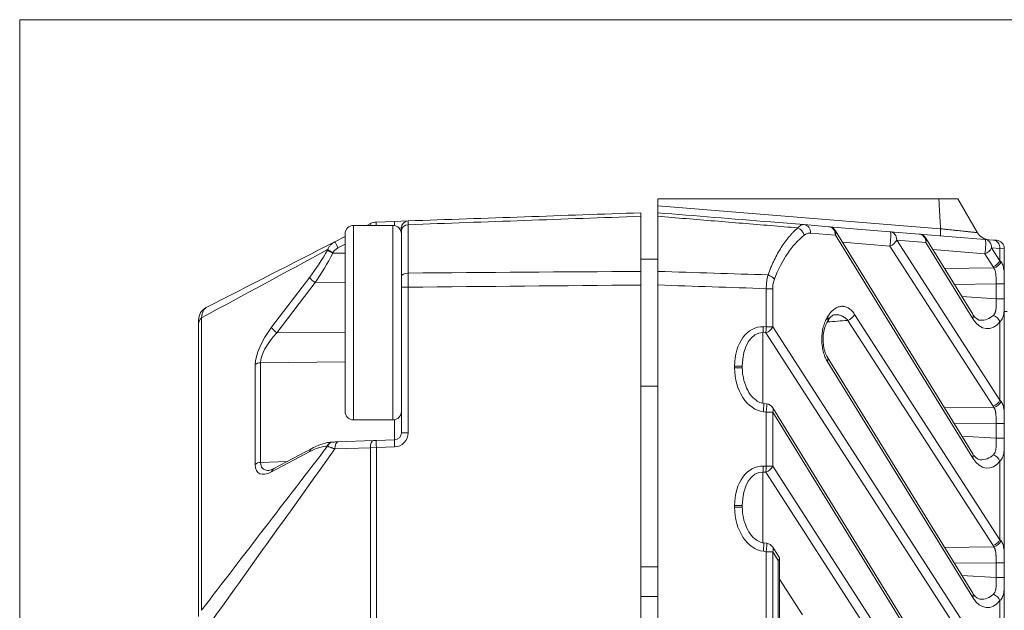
# Model space of a CAD drawing. Header units: millimetres. Extents: x 4 to 836, y 5 to 589.
# Tile 8 of 163: x 98 to 133, y 337 to 358. Entities that reach past the tile are written whole.
import ezdxf

# ---------------------------------------------------------------- set-up
doc = ezdxf.new("R2010")
doc.units = ezdxf.units.MM
doc.layers.add('1', color=7, linetype='Continuous', true_color=0xffffff)

msp = doc.modelspace()

# ---------------------------------------------------------------- linework, layer by layer
at = {"layer": '1', "color": 251, "linetype": 'Continuous', "lineweight": 18}
for p in [(98.451, 230.137), (188.467, 358.294)]:
    msp.add_line(p, (98.451, 358.294), dxfattribs=at)
at = {"layer": '1', "color": 143, "linetype": 'Continuous', "lineweight": 18}
for p, q in [((121.101, 351.69), (121.101, 351.942)), ((131.077, 351.942), (121.101, 351.942)), ((121.101, 351.442), (121.101, 351.69)), ((131.754, 351.942), (132.451, 350.735)), ((120.501, 349.362), (120.501, 351.317)), ((121.101, 349.361), (121.101, 351.317)), ((110.769, 350.992), (110.902, 351.059)), ((111.112, 351.114), (111.759, 351.136)), ((111.759, 351.136), (112.242, 351.153)), ((126.291, 351.02), (127.177, 350.948)), ((127.177, 350.948), (129.352, 350.771)), ((109.642, 350.416), (110.001, 350.599)), ((112.001, 349.178), (112.001, 350.802)), ((132.281, 342.89), (127.408, 350.806)), ((129.352, 350.771), (130.384, 350.687)), ((130.384, 350.687), (132.722, 350.497)), ((132.281, 347.839), (130.616, 350.545)), ((132.722, 350.497), (133.017, 350.473)), ((133.017, 350.473), (133.125, 350.464)), ((133.401, 350.165), (133.401, 310.099)), ((121.101, 349.792), (120.501, 349.792)), ((112.001, 343.631), (112.001, 348.802)), ((120.501, 348.878), (120.501, 254.005)), ((121.101, 331.411), (121.101, 348.879)), ((104.801, 337.118), (104.801, 347.497)), ((127.117, 346.328), (127.114, 346.333)), ((132.281, 337.94), (127.117, 346.328)), ((124.101, 345.999), (124.101, 345.944)), ((120.501, 345.292), (121.101, 345.292)), ((124.962, 344.662), (124.858, 344.674)), ((131.396, 334.428), (125.182, 344.521)), ((109.747, 343.311), (111.007, 343.355)), ((111.007, 343.355), (111.112, 343.358)), ((111.112, 343.358), (111.759, 343.381)), ((108.825, 343.079), (107.472, 342.363)), ((107.475, 342.365), (107.472, 342.363)), ((124.101, 341.049), (124.101, 340.994)), ((124.962, 339.712), (124.858, 339.725)), ((125.417, 339.191), (125.182, 339.572)), ((125.423, 332.267), (125.423, 339.169))]:
    msp.add_line(p, q, dxfattribs=at)
at = {"layer": '1', "color": 143, "linetype": 'Continuous', "lineweight": 13}
for p, q in [((121.101, 351.69), (131.138, 350.874)), ((112.001, 350.903), (111.919, 350.898)), ((112.242, 351.019), (112.242, 349.303)), ((127.406, 350.649), (126.52, 350.721)), ((132.28, 342.732), (127.406, 350.649)), ((110.001, 350.323), (109.747, 350.193)), ((129.336, 350.26), (127.66, 350.396)), ((133.001, 344.578), (129.336, 350.26)), ((130.614, 350.388), (129.582, 350.472)), ((129.582, 350.472), (133.247, 344.79)), ((132.28, 347.682), (130.614, 350.388)), ((109.371, 350.117), (109.38, 350.133)), ((109.569, 350.025), (109.561, 350.009)), ((109.561, 350.009), (110.001, 350.006)), ((132.705, 349.986), (130.868, 350.135)), ((133.001, 349.528), (132.705, 349.986)), ((133.247, 350.174), (132.951, 350.198)), ((132.951, 350.198), (133.247, 349.74)), ((133.401, 350.165), (133.247, 350.174)), ((133.247, 349.74), (133.247, 350.174)), ((107.39, 347.379), (108.744, 349.157)), ((131.281, 349.464), (133.027, 349.483)), ((108.934, 348.962), (107.58, 347.183)), ((110.001, 348.956), (108.934, 348.962)), ((112.001, 348.802), (112.242, 348.802)), ((112.242, 348.802), (112.242, 343.631)), ((133.109, 348.918), (131.627, 348.902)), ((133.109, 348.392), (133.109, 348.918)), ((133.109, 348.918), (133.401, 348.918)), ((133.401, 348.918), (133.401, 348.392)), ((125.181, 348.748), (124.951, 348.748)), ((124.951, 347.395), (124.951, 348.748)), ((125.181, 348.748), (125.181, 347.395)), ((131.894, 348.468), (133.109, 348.392)), ((133.109, 348.392), (133.401, 348.392)), ((128.089, 347.836), (133.247, 339.84)), ((104.904, 347.713), (104.904, 337.333)), ((133.001, 339.628), (127.843, 347.624)), ((133.247, 344.79), (133.247, 347.577)), ((107.58, 347.183), (110.001, 347.205)), ((124.831, 347.188), (124.831, 344.68)), ((124.935, 347.183), (124.831, 347.188)), ((124.848, 347.4), (124.951, 347.395)), ((132.617, 335.273), (124.935, 347.183)), ((125.181, 347.395), (124.951, 347.395)), ((125.181, 347.395), (132.863, 335.485)), ((106.813, 342.513), (106.813, 346.052)), ((110.001, 346.148), (107.003, 346.121)), ((107.003, 346.121), (107.003, 342.582)), ((132.28, 337.783), (127.116, 346.171)), ((124.101, 345.999), (123.825, 345.999)), ((123.825, 345.944), (123.825, 345.999)), ((124.101, 345.944), (123.825, 345.944)), ((124.951, 344.364), (124.848, 344.376)), ((125.181, 344.364), (124.951, 344.364)), ((124.951, 342.446), (124.951, 344.364)), ((131.394, 334.271), (125.181, 344.364)), ((125.181, 344.364), (125.181, 342.446)), ((131.281, 344.514), (133.027, 344.533)), ((111.759, 343.381), (111.759, 344.097)), ((133.109, 343.968), (131.627, 343.952)), ((133.109, 343.442), (133.109, 343.968)), ((133.401, 343.968), (133.109, 343.968)), ((133.401, 343.968), (133.401, 343.442)), ((112.001, 343.631), (112.242, 343.631)), ((131.894, 343.519), (133.109, 343.442)), ((133.401, 343.442), (133.109, 343.442)), ((108.744, 342.966), (107.39, 342.249)), ((109.38, 343.162), (109.371, 343.162)), ((110.902, 343.105), (109.642, 343.061)), ((111.112, 343.108), (110.902, 343.105)), ((110.902, 259.779), (110.902, 343.105)), ((111.759, 343.131), (111.112, 343.108)), ((111.112, 343.108), (111.112, 259.775)), ((107.003, 342.582), (107.959, 342.62)), ((133.247, 339.84), (133.247, 342.627)), ((124.831, 342.238), (124.831, 339.73)), ((124.935, 342.234), (124.831, 342.238)), ((124.848, 342.45), (124.951, 342.446)), ((130.375, 333.799), (124.935, 342.234)), ((125.181, 342.446), (124.951, 342.446)), ((125.181, 342.446), (130.621, 334.011)), ((124.101, 341.049), (123.825, 341.049)), ((123.825, 340.994), (123.825, 341.049)), ((124.101, 340.994), (123.825, 340.994)), ((124.951, 339.414), (124.848, 339.427)), ((125.181, 339.414), (124.951, 339.414)), ((124.951, 332.259), (124.951, 339.414)), ((125.377, 339.096), (125.181, 339.414)), ((125.181, 339.414), (125.181, 332.259)), ((131.281, 339.564), (133.027, 339.583)), ((125.377, 332.267), (125.377, 339.096)), ((133.109, 339.019), (131.627, 339.003)), ((133.109, 338.492), (133.109, 339.019)), ((133.109, 339.019), (133.401, 339.019)), ((133.401, 339.019), (133.401, 338.492)), ((125.423, 338.44), (126.24, 337.172)), ((131.894, 338.569), (133.109, 338.492)), ((133.109, 338.492), (133.401, 338.492)), ((133.247, 334.67), (133.247, 337.678))]:
    msp.add_line(p, q, dxfattribs=at)
at = {"layer": '1', "color": 252, "linetype": 'Continuous', "lineweight": 13}
for p, q in [((110.301, 350.992), (110.301, 344.092)), ((111.701, 350.992), (111.701, 345.655)), ((111.701, 345.655), (111.701, 344.092))]:
    msp.add_line(p, q, dxfattribs=at)
at = {"layer": '1', "color": 252, "linetype": 'Continuous', "lineweight": 18}
for p, q in [((111.701, 350.992), (110.301, 350.992)), ((110.001, 344.392), (110.001, 350.692)), ((133.501, 347.942), (133.401, 347.942)), ((110.301, 344.092), (111.701, 344.092))]:
    msp.add_line(p, q, dxfattribs=at)
at = {"layer": '1', "color": 92, "linetype": 'Continuous', "lineweight": 13}
for p, q in [((120.501, 338.881), (121.101, 338.881)), ((121.101, 337.82), (120.501, 337.82))]:
    msp.add_line(p, q, dxfattribs=at)
at = {"layer": '1', "color": 252, "linetype": 'Continuous', "lineweight": 18}
for centre, start, end in [((110.301, 350.692), 90, 180), ((111.701, 350.692), 0, 90), ((110.301, 344.392), 180, 270), ((111.701, 344.392), 270, 0)]:
    msp.add_arc(centre, 0.3, start, end, dxfattribs=at)
at = {"layer": '1', "color": 143, "linetype": 'Continuous', "lineweight": 18}
for centre, radius, start, end in [((111.129, 350.614), 0.5, 92, 117.0674), ((112.251, 350.903), 0.25, 92, 180), ((127.152, 350.649), 0.3, 31.6176, 85.352), ((130.36, 350.388), 0.3, 31.6176, 85.352), ((133.101, 350.165), 0.3, 0, 85.352), ((105.301, 347.636), 0.5, 117.0674, 180), ((124.927, 344.364), 0.3, 31.6176, 83.2514), ((111.751, 343.631), 0.25, 272, 0), ((124.927, 339.414), 0.3, 31.6176, 83.2514)]:
    msp.add_arc(centre, radius, start, end, dxfattribs=at)
at = {"layer": '1', "color": 143, "linetype": 'Continuous', "lineweight": 13}
msp.add_arc((111.742, 343.631), 0.5, 272, 0, dxfattribs=at)
for centre, major_axis, ratio, start_param, end_param in [((111.015, 350.837), (-0.114, 0.223), 0.031081, 0, 0.785186), ((111.121, 350.864), (-0.009, 0.25), 0.034878, 0, 1.033028), ((111.768, 350.887), (-0.009, 0.25), 0.034878, 0, 1.158521), ((112.251, 350.802), (0.25, 0), 0.865309, 1.605703, 3.141593), ((126.044, 350.647), (0.188, -0.234), 0.777515, 1.011467, 2.238599), ((126.267, 350.721), (-0.024, -0.299), 0.845302, 1.639412, 3.141593), ((127.152, 350.649), (-0.024, -0.299), 0.845302, 1.639412, 3.141593), ((127.486, 346.942), (0, -4.156), 0.63095, 3.611626, 4.169041), ((127.152, 350.649), (0.255, 0.157), 0.639648, 5.51692, 6.28321), ((129.328, 350.472), (-0.024, -0.299), 0.117132, 0.792006, 3.141593), ((129.328, 350.472), (-0.024, -0.299), 0.845302, 1.639412, 3.141593), ((130.36, 350.388), (-0.024, -0.299), 0.845302, 1.639412, 3.141593), ((109.756, 350.193), (0.114, -0.223), 0.031081, 3.141593, 4.696508), ((129.328, 350.472), (0.252, 0.163), 0.652221, 4.342876, 5.503323), ((130.36, 350.388), (0.255, 0.157), 0.639648, 5.51692, 6.28321), ((132.698, 350.198), (-0.024, -0.299), 0.117132, 0.792006, 3.141593), ((132.698, 350.198), (-0.024, -0.299), 0.845302, 1.639412, 3.141593), ((132.993, 350.174), (-0.024, -0.299), 0.845302, 1.639412, 3.141593), ((107.855, 350.127), (-1.867, -2.637), 0.399466, 1.484849, 1.842726), ((108.053, 350.019), (-1.824, -2.907), 0.383985, 1.445959, 1.803836), ((109.569, 350.009), (-0.219, 0.121), 0.016898, 0.44507, 1.540252), ((109.578, 350.025), (0.219, -0.121), 0.016898, 3.586662, 4.681844), ((132.698, 350.198), (0.252, 0.163), 0.652221, 4.342876, 5.503323), ((132.993, 349.74), (-0.252, -0.163), 0.652221, 1.201283, 2.36173), ((132.409, 349.133), (-0.5, -0.509), 0.963647, 2.851761, 2.927632), ((133.02, 349.695), (-0.264, -0.142), 0.668048, 1.25303, 2.462509), ((132.401, 349.345), (-0.999, -0.051), 0.69908, 3.592428, 3.668299), ((108.942, 349.05), (-0.199, 0.151), 0.305106, 0.46902, 1.756215), ((112.251, 349.178), (0.25, 0), 0.501238, 1.605703, 3.141593), ((124.987, 349.09), (0.28, -0.107), 0.492082, 0.658959, 1.664369), ((126.309, 348.942), (0, -1.763), 0.63095, 0.815179, 0.832249), ((126.877, 347.755), (-0.26, 0.149), 0.620216, 3.141096, 3.888693), ((127.835, 347.836), (0.252, 0.163), 0.652221, 4.342876, 5.503323), ((132.026, 347.682), (0.255, 0.157), 0.639648, 5.51692, 6.28321), ((132.523, 348.43), (-0.244, 0.776), 0.863235, 2.820924, 3.547991), ((132.993, 347.577), (-0.24, 0.18), 0.690075, 3.969473, 5.119076), ((105.301, 347.497), (0.5, 0), 0.707107, 2.487094, 3.141593), ((124.875, 345.913), (-0.119, 1.485), 0.702494, 6.195627, 7.740243), ((126.864, 347.733), (-0.258, 0.153), 0.629937, 3.122194, 3.898017), ((132.777, 348.43), (-0.05, 1.103), 0.637596, 2.286917, 3.799719), ((107.8, 346.945), (-0.863, -1.209), 0.395235, 4.634614, 5.777326), ((107.998, 346.837), (-0.917, -0.932), 0.413977, 4.747937, 5.890648), ((107.589, 347.271), (-0.199, 0.151), 0.305106, 0.46902, 1.756215), ((124.851, 345.913), (-0.076, 1.275), 0.585237, 6.207347, 7.751963), ((124.823, 347.4), (-0.013, -0.3), 0.080955, 0.788352, 1.57438), ((124.927, 347.395), (0.252, 0.163), 0.652221, 4.342876, 5.503323), ((124.927, 347.395), (-0.013, -0.3), 0.080955, 0.788352, 1.57438), ((107.012, 345.945), (0.25, 0), 0.707107, 1.605703, 2.487094), ((126.862, 346.171), (-0.255, -0.157), 0.639648, 2.375327, 3.141618), ((124.875, 345.859), (-0.119, 1.485), 0.702494, 1.457058, 3.001674), ((124.823, 344.376), (0.035, 0.298), 0.080476, 4.721912, 6.276698), ((124.927, 344.364), (0.035, 0.298), 0.080476, 4.721912, 6.283194), ((132.993, 344.79), (0.252, 0.163), 0.652221, 4.342876, 5.503323), ((133.02, 344.745), (0.264, 0.142), 0.668048, 4.394623, 5.604102), ((132.401, 344.395), (-0.999, -0.051), 0.69908, 3.592428, 3.668299), ((124.927, 344.364), (0.255, 0.157), 0.639648, 5.51692, 6.28321), ((132.409, 344.183), (-0.5, -0.509), 0.963647, 2.851761, 2.927632), ((109.569, 343.054), (-0.009, 0.25), 0.874957, 0, 1.095182), ((109.578, 343.054), (0.009, -0.25), 0.874957, 3.141593, 4.236775), ((109.756, 343.061), (0.009, -0.25), 0.454819, 3.141593, 4.696508), ((111.015, 343.105), (-0.009, 0.25), 0.454819, 0, 1.554915), ((111.121, 343.108), (-0.009, 0.25), 0.034878, 0, 1.569578), ((111.768, 343.131), (-0.009, 0.25), 0.034878, 0, 1.569578), ((107.855, 340.357), (-1.874, -2.711), 0.3839, 3.419861, 3.777738), ((108.942, 342.858), (-0.117, 0.221), 0.757824, 6.282961, 7.00367), ((132.026, 342.732), (-0.255, -0.157), 0.639648, 2.375327, 3.141618), ((107.012, 342.405), (0.25, 0), 0.707107, 1.605703, 2.487094), ((107.8, 343.438), (-0.865, -1.236), 0.383064, 5.782406, 6.925118), ((107.998, 343.33), (-0.919, -0.964), 0.394251, 5.885568, 6.621404), ((132.777, 343.48), (-0.05, 1.103), 0.637596, 2.286917, 3.799719), ((132.523, 343.48), (-0.244, 0.776), 0.863235, 2.820924, 3.547991), ((132.993, 342.627), (0.24, -0.18), 0.690075, 0.82788, 1.977483), ((107.589, 342.142), (-0.117, 0.221), 0.757824, 0.000018, 0.720484), ((124.875, 340.964), (-0.119, 1.485), 0.702494, 6.195627, 7.740243), ((124.851, 340.964), (-0.076, 1.275), 0.585237, 6.207347, 7.751963), ((124.823, 342.45), (-0.013, -0.3), 0.080955, 0.788352, 1.57438), ((124.927, 342.446), (0.252, 0.163), 0.652221, 4.342876, 5.503323), ((124.927, 342.446), (-0.013, -0.3), 0.080955, 0.788352, 1.57438), ((124.875, 340.909), (-0.119, 1.485), 0.702494, 1.457058, 3.001674), ((124.823, 339.427), (0.035, 0.298), 0.080476, 4.721912, 6.276698), ((132.993, 339.84), (0.252, 0.163), 0.652221, 4.342876, 5.503323), ((133.02, 339.795), (-0.264, -0.142), 0.668048, 1.25303, 2.462509), ((132.401, 339.445), (-0.999, -0.051), 0.69908, 3.592428, 3.668299), ((124.927, 339.414), (0.035, 0.298), 0.080476, 4.721912, 6.283194), ((124.927, 339.414), (0.255, 0.157), 0.639648, 5.51692, 6.28321), ((132.409, 339.233), (-0.5, -0.509), 0.963647, 2.85176, 2.927632), ((132.026, 337.783), (0.255, 0.157), 0.639648, 5.51692, 6.28321), ((132.777, 338.531), (-0.05, 1.103), 0.637596, 2.286917, 3.799719), ((132.523, 338.531), (-0.244, 0.776), 0.863235, 2.820924, 3.547991), ((132.993, 337.678), (-0.24, 0.18), 0.690075, 3.969473, 5.119076)]:
    msp.add_ellipse(centre, major_axis=major_axis, ratio=ratio, start_param=start_param, end_param=end_param, dxfattribs=at)
at = {"layer": '1', "color": 143, "linetype": 'Continuous', "lineweight": 18}
for centre, major_axis, ratio, start_param, end_param in [((132.884, 350.985), (0.041, 0.498), 1, 2.175521, 3.141593), ((107.998, 343.33), (-0.919, -0.964), 0.394251, 0.338218, 0.387194), ((125.123, 339.096), (-0.298, -0.084), 0.361655, 2.47737, 3.243659)]:
    msp.add_ellipse(centre, major_axis=major_axis, ratio=ratio, start_param=start_param, end_param=end_param, dxfattribs=at)
for points, knots in [([(131.754, 351.942), (131.754, 351.942), (131.753, 351.942), (131.749, 351.942), (131.746, 351.942), (131.733, 351.942), (131.72, 351.942), (131.696, 351.942), (131.687, 351.942), (131.666, 351.942), (131.655, 351.942), (131.631, 351.942), (131.618, 351.942), (131.59, 351.942), (131.576, 351.942), (131.529, 351.942), (131.495, 351.942), (131.44, 351.942), (131.421, 351.942), (131.382, 351.942), (131.362, 351.942), (131.3, 351.942), (131.257, 351.942), (131.202, 351.942), (131.19, 351.942), (131.168, 351.942), (131.156, 351.942), (131.122, 351.942), (131.1, 351.942), (131.077, 351.942)], [0, 0, 0, 0, 0.0625, 0.0625, 0.125, 0.125, 0.25, 0.25, 0.3125, 0.3125, 0.375, 0.375, 0.4375, 0.4375, 0.5, 0.5, 0.625, 0.625, 0.6875, 0.6875, 0.75, 0.75, 0.875, 0.875, 0.90625, 0.90625, 0.9375, 0.9375, 1, 1, 1, 1]), ([(120.501, 351.442), (120.501, 351.442), (120.501, 351.436), (120.501, 351.421), (120.501, 351.405), (120.501, 351.399), (120.501, 351.386), (120.501, 351.379), (120.501, 351.355), (120.501, 351.337), (120.501, 351.317)], [0, 0, 0, 0, 0.25, 0.5, 0.5, 0.625, 0.625, 0.75, 0.75, 1, 1, 1, 1]), ([(121.101, 351.317), (121.101, 351.338), (121.101, 351.373), (121.101, 351.399), (121.101, 351.415), (121.101, 351.42), (121.101, 351.428), (121.101, 351.431), (121.101, 351.439), (121.101, 351.442), (121.101, 351.442)], [0, 0, 0, 0, 0.250033, 0.500066, 0.500066, 0.625083, 0.625083, 0.7501, 0.7501, 1, 1, 1, 1]), ([(112.001, 350.802), (112.001, 350.819), (112.001, 350.833), (112.001, 350.859), (112.001, 350.869), (112.001, 350.886), (112.001, 350.893), (112.001, 350.901), (112.001, 350.903), (112.001, 350.903)], [0, 0, 0, 0, 0.25, 0.25, 0.5, 0.5, 0.75, 0.75, 1, 1, 1, 1]), ([(112.001, 348.802), (112.001, 348.835), (112.001, 348.868), (112.001, 348.933), (112.001, 348.965), (112.001, 349.028), (112.001, 349.06), (112.001, 349.12), (112.001, 349.15), (112.001, 349.178)], [0, 0, 0, 0, 0.25, 0.25, 0.5, 0.5, 0.75, 0.75, 1, 1, 1, 1]), ([(120.501, 349.362), (120.501, 349.325), (120.501, 349.249), (120.501, 349.17), (120.501, 349.109), (120.501, 349.088), (120.501, 349.047), (120.501, 349.026), (120.501, 348.963), (120.501, 348.921), (120.501, 348.878)], [0, 0, 0, 0, 0.25, 0.5, 0.5, 0.625, 0.625, 0.75, 0.75, 1, 1, 1, 1]), ([(121.101, 348.879), (121.101, 348.921), (121.101, 349.005), (121.101, 349.087), (121.101, 349.147), (121.101, 349.167), (121.101, 349.207), (121.101, 349.227), (121.101, 349.286), (121.101, 349.324), (121.101, 349.361)], [0, 0, 0, 0, 0.25, 0.5, 0.5, 0.625, 0.625, 0.75, 0.75, 1, 1, 1, 1]), ([(127.14, 347.598), (127.15, 347.621), (127.193, 347.704), (127.28, 347.783), (127.346, 347.819), (127.372, 347.82), (127.379, 347.818)], [0, 0, 0, 0, 0.118377, 0.466169, 0.836595, 1, 1, 1, 1]), ([(132.543, 347.628), (132.541, 347.628), (132.514, 347.624), (132.458, 347.648), (132.359, 347.726), (132.302, 347.807), (132.281, 347.839)], [0, 0, 0, 0, 0.028332, 0.43986, 0.799579, 1, 1, 1, 1]), ([(104.801, 347.497), (104.801, 347.511), (104.801, 347.524), (104.801, 347.547), (104.801, 347.557), (104.801, 347.584), (104.801, 347.597), (104.801, 347.612), (104.801, 347.617), (104.801, 347.624), (104.801, 347.627), (104.801, 347.634), (104.801, 347.636), (104.801, 347.636)], [0, 0, 0, 0, 0.125203, 0.125203, 0.250407, 0.250407, 0.500813, 0.500813, 0.626016, 0.626016, 0.75122, 0.75122, 1, 1, 1, 1]), ([(127.118, 346.336), (127.108, 346.349), (127.067, 346.408), (127.004, 346.584), (126.964, 346.839), (126.969, 347.109), (127.019, 347.353), (127.079, 347.511), (127.116, 347.566), (127.123, 347.575)], [0, 0, 0, 0, 0.062407, 0.248604, 0.427018, 0.602129, 0.778931, 0.96082, 1, 1, 1, 1]), ([(124.858, 344.674), (124.829, 344.678), (124.734, 344.698), (124.558, 344.794), (124.363, 345.003), (124.202, 345.308), (124.117, 345.635), (124.101, 345.853), (124.101, 345.944)], [0, 0, 0, 0, 0.054868, 0.186472, 0.370203, 0.587176, 0.830887, 1, 1, 1, 1]), ([(109.561, 343.304), (109.501, 343.301), (109.33, 343.283), (109.085, 343.206), (108.898, 343.118), (108.825, 343.079)], [0, 0, 0, 0, 0.245928, 0.708471, 1, 1, 1, 1]), ([(109.569, 343.304), (109.579, 343.305), (109.591, 343.305), (109.617, 343.306), (109.631, 343.306), (109.661, 343.308), (109.678, 343.308), (109.711, 343.309), (109.729, 343.31), (109.747, 343.311)], [0, 0, 0, 0, 0.25, 0.25, 0.5, 0.5, 0.75, 0.75, 1, 1, 1, 1]), ([(132.543, 342.679), (132.541, 342.678), (132.514, 342.674), (132.458, 342.699), (132.359, 342.777), (132.302, 342.857), (132.281, 342.89)], [0, 0, 0, 0, 0.028332, 0.43986, 0.799579, 1, 1, 1, 1]), ([(107.472, 342.363), (107.437, 342.345), (107.363, 342.309), (107.286, 342.301), (107.283, 342.3), (107.283, 342.3)], [0, 0, 0, 0, 0.370987, 0.974733, 1, 1, 1, 1]), ([(124.858, 339.725), (124.829, 339.728), (124.734, 339.748), (124.558, 339.844), (124.363, 340.053), (124.202, 340.359), (124.117, 340.686), (124.101, 340.904), (124.101, 340.994)], [0, 0, 0, 0, 0.054868, 0.186472, 0.370203, 0.587176, 0.830887, 1, 1, 1, 1]), ([(132.543, 337.729), (132.541, 337.729), (132.514, 337.724), (132.458, 337.749), (132.359, 337.827), (132.302, 337.907), (132.281, 337.94)], [0, 0, 0, 0, 0.028332, 0.43986, 0.799579, 1, 1, 1, 1])]:
    msp.add_open_spline(points, degree=3, knots=knots, dxfattribs=at)
at = {"layer": '1', "color": 143, "linetype": 'Continuous', "lineweight": 13}
for points, degree in [([(131.077, 351.942), (131.138, 350.874)], 1), ([(120.501, 351.317), (117.748, 351.218), (114.995, 351.118), (112.242, 351.019)], 3), ([(109.38, 350.133), (107.888, 349.326), (106.396, 348.519), (104.904, 347.713)], 3), ([(112.242, 349.303), (114.995, 349.323), (117.748, 349.343), (120.501, 349.362)], 3), ([(120.501, 348.878), (117.748, 348.853), (114.995, 348.828), (112.242, 348.802)], 3), ([(124.951, 348.748), (123.668, 348.792), (122.384, 348.836), (121.101, 348.879)], 3), ([(127.843, 347.624), (127.601, 347.605), (127.359, 347.585), (127.117, 347.566)], 3), ([(104.904, 337.333), (106.396, 339.276), (107.888, 341.219), (109.38, 343.162)], 3), ([(109.642, 343.061), (108.119, 340.935), (106.596, 338.809), (105.073, 336.684)], 3)]:
    msp.add_open_spline(points, degree=degree, dxfattribs=at)
at = {"layer": '1', "color": 143, "linetype": 'Continuous', "lineweight": 18}
for points, degree in [([(112.242, 351.153), (114.995, 351.249), (117.748, 351.345), (120.501, 351.442)], 3), ([(121.101, 351.442), (122.434, 351.333), (123.767, 351.225), (125.101, 351.116)], 3), ([(125.101, 351.116), (125.497, 351.084), (125.894, 351.052), (126.291, 351.02)], 3), ([(105.073, 348.081), (106.596, 348.859), (108.119, 349.637), (109.642, 350.416)], 3), ([(127.122, 347.58), (127.13, 347.592), (127.137, 347.605)], 2)]:
    msp.add_open_spline(points, degree=degree, dxfattribs=at)
at = {"layer": '1', "color": 143, "linetype": 'Continuous', "lineweight": 13}
for points, knots in [([(126.07, 350.907), (125.749, 350.933), (125.428, 350.96), (124.443, 351.041), (123.779, 351.096), (122.443, 351.206), (121.772, 351.262), (121.101, 351.317)], [0, 0, 0, 0, 0.193849, 0.193849, 0.594745, 0.594745, 1, 1, 1, 1]), ([(112.242, 351.153), (112.242, 351.153), (112.242, 351.15), (112.242, 351.142), (112.242, 351.138), (112.242, 351.13), (112.242, 351.125), (112.242, 351.108), (112.242, 351.094), (112.242, 351.06), (112.242, 351.041), (112.242, 351.019)], [0, 0, 0, 0, 0.25, 0.25, 0.375, 0.375, 0.5, 0.5, 0.75, 0.75, 1, 1, 1, 1]), ([(125.013, 349.238), (125.046, 349.33), (125.081, 349.42), (125.136, 349.551), (125.154, 349.594), (125.192, 349.679), (125.212, 349.721), (125.311, 349.925), (125.395, 350.076), (125.573, 350.353), (125.667, 350.48), (125.789, 350.625), (125.814, 350.653), (125.864, 350.708), (125.889, 350.735), (125.966, 350.812), (126.018, 350.861), (126.07, 350.907)], [0, 0, 0, 0, 0.125, 0.125, 0.1875, 0.1875, 0.25, 0.25, 0.5, 0.5, 0.75, 0.75, 0.8125, 0.8125, 0.875, 0.875, 1, 1, 1, 1]), ([(126.07, 350.907), (126.079, 350.917), (126.088, 350.926), (126.106, 350.944), (126.115, 350.952), (126.142, 350.975), (126.16, 350.987), (126.197, 351.006), (126.234, 351.019), (126.272, 351.021), (126.291, 351.02)], [0, 0, 0, 0, 0.125, 0.125, 0.25, 0.25, 0.5, 0.5, 0.75, 1, 1, 1, 1]), ([(126.52, 350.721), (126.482, 350.724), (126.444, 350.719), (126.389, 350.701), (126.37, 350.693), (126.343, 350.678), (126.334, 350.673), (126.316, 350.661), (126.307, 350.654), (126.298, 350.647)], [0, 0, 0, 0, 0.5, 0.5, 0.75, 0.75, 0.875, 0.875, 1, 1, 1, 1]), ([(131.141, 350.625), (131.139, 350.625), (131.137, 350.631), (131.134, 350.654), (131.134, 350.671), (131.133, 350.714), (131.133, 350.741), (131.135, 350.802), (131.136, 350.836), (131.138, 350.874)], [0, 0, 0, 0, 0.25, 0.25, 0.5, 0.5, 0.75, 0.75, 1, 1, 1, 1]), ([(131.138, 350.874), (131.182, 350.869), (131.226, 350.864), (131.291, 350.857), (131.312, 350.855), (131.355, 350.851), (131.377, 350.848), (131.483, 350.837), (131.565, 350.829), (131.664, 350.818), (131.683, 350.816), (131.723, 350.812), (131.742, 350.81), (131.799, 350.804), (131.836, 350.8), (131.943, 350.789), (132.009, 350.781), (132.085, 350.774), (132.099, 350.772), (132.128, 350.769), (132.142, 350.767), (132.183, 350.763), (132.208, 350.761), (132.278, 350.753), (132.318, 350.749), (132.384, 350.742), (132.408, 350.74), (132.442, 350.736), (132.451, 350.735), (132.451, 350.735)], [0, 0, 0, 0, 0.0625, 0.0625, 0.09375, 0.09375, 0.125, 0.125, 0.25, 0.25, 0.28125, 0.28125, 0.3125, 0.3125, 0.375, 0.375, 0.5, 0.5, 0.53125, 0.53125, 0.5625, 0.5625, 0.625, 0.625, 0.75, 0.75, 0.875, 0.875, 1, 1, 1, 1]), ([(109.38, 350.133), (109.383, 350.14), (109.386, 350.148), (109.393, 350.163), (109.404, 350.185), (109.417, 350.207), (109.444, 350.248), (109.464, 350.274), (109.509, 350.323), (109.534, 350.344), (109.573, 350.374), (109.586, 350.383), (109.607, 350.396), (109.614, 350.4), (109.628, 350.408), (109.635, 350.412), (109.642, 350.416)], [0, 0, 0, 0, 0.0625, 0.0625, 0.125, 0.25, 0.25, 0.5, 0.5, 0.75, 0.75, 0.875, 0.875, 0.9375, 0.9375, 1, 1, 1, 1]), ([(109.747, 350.193), (109.729, 350.184), (109.711, 350.173), (109.678, 350.149), (109.661, 350.136), (109.631, 350.108), (109.617, 350.093), (109.591, 350.06), (109.579, 350.043), (109.569, 350.025)], [0, 0, 0, 0, 0.25, 0.25, 0.5, 0.5, 0.75, 0.75, 1, 1, 1, 1]), ([(133.285, 349.695), (133.301, 349.674), (133.315, 349.652), (133.339, 349.604), (133.349, 349.578), (133.374, 349.496), (133.384, 349.436), (133.394, 349.335), (133.396, 349.3), (133.399, 349.228), (133.399, 349.191), (133.4, 349.116), (133.401, 349.077), (133.401, 349.018), (133.401, 348.998), (133.401, 348.958), (133.401, 348.938), (133.401, 348.918)], [0, 0, 0, 0, 0.125, 0.125, 0.25, 0.25, 0.5, 0.5, 0.625, 0.625, 0.75, 0.75, 0.875, 0.875, 0.9375, 0.9375, 1, 1, 1, 1]), ([(112.242, 349.303), (112.242, 349.265), (112.242, 349.226), (112.242, 349.145), (112.242, 349.104), (112.242, 349.02), (112.242, 348.977), (112.242, 348.912), (112.242, 348.89), (112.242, 348.846), (112.242, 348.824), (112.242, 348.802)], [0, 0, 0, 0, 0.25, 0.25, 0.5, 0.5, 0.75, 0.75, 0.875, 0.875, 1, 1, 1, 1]), ([(121.101, 349.361), (121.765, 349.34), (122.429, 349.319), (123.095, 349.298), (123.097, 349.298), (123.737, 349.278), (124.375, 349.258), (125.013, 349.238)], [0, 0, 0, 0, 0.509199, 0.509199, 0.510675, 0.510675, 1, 1, 1, 1]), ([(124.951, 348.748), (124.952, 348.792), (124.955, 348.878), (124.963, 348.962), (124.971, 349.024), (124.974, 349.045), (124.98, 349.085), (124.984, 349.105), (124.995, 349.163), (125.004, 349.201), (125.013, 349.238)], [0, 0, 0, 0, 0.25, 0.5, 0.5, 0.625, 0.625, 0.75, 0.75, 1, 1, 1, 1]), ([(133.109, 348.918), (133.109, 348.972), (133.109, 349.025), (133.108, 349.103), (133.108, 349.128), (133.107, 349.167), (133.106, 349.179), (133.105, 349.204), (133.104, 349.217), (133.102, 349.253), (133.099, 349.277), (133.094, 349.312), (133.092, 349.323), (133.087, 349.346), (133.085, 349.357), (133.079, 349.378), (133.075, 349.389), (133.068, 349.409), (133.064, 349.419), (133.05, 349.448), (133.04, 349.466), (133.027, 349.483)], [0, 0, 0, 0, 0.25, 0.25, 0.375, 0.375, 0.4375, 0.4375, 0.5, 0.5, 0.625, 0.625, 0.6875, 0.6875, 0.75, 0.75, 0.8125, 0.8125, 0.875, 0.875, 1, 1, 1, 1]), ([(125.241, 349.09), (125.231, 349.065), (125.223, 349.039), (125.208, 348.985), (125.202, 348.957), (125.191, 348.899), (125.183, 348.84), (125.181, 348.779), (125.181, 348.748)], [0, 0, 0, 0, 0.25, 0.25, 0.5, 0.5, 0.75, 1, 1, 1, 1]), ([(127.131, 347.755), (127.147, 347.783), (127.164, 347.809), (127.19, 347.847), (127.199, 347.859), (127.217, 347.882), (127.226, 347.893), (127.272, 347.947), (127.31, 347.984), (127.37, 348.03), (127.391, 348.044), (127.422, 348.062), (127.432, 348.068), (127.453, 348.079), (127.464, 348.083), (127.517, 348.105), (127.56, 348.116), (127.625, 348.123), (127.646, 348.123), (127.679, 348.121), (127.69, 348.12), (127.712, 348.117), (127.722, 348.115), (127.776, 348.104), (127.819, 348.087), (127.871, 348.058), (127.881, 348.051), (127.902, 348.038), (127.912, 348.03), (127.942, 348.007), (127.962, 347.99), (128.019, 347.933), (128.055, 347.889), (128.089, 347.836)], [0, 0, 0, 0, 0.0625, 0.0625, 0.09375, 0.09375, 0.125, 0.125, 0.25, 0.25, 0.3125, 0.3125, 0.34375, 0.34375, 0.375, 0.375, 0.5, 0.5, 0.5625, 0.5625, 0.59375, 0.59375, 0.625, 0.625, 0.75, 0.75, 0.78125, 0.78125, 0.8125, 0.8125, 0.875, 0.875, 1, 1, 1, 1]), ([(133.012, 347.8), (133.028, 347.816), (133.042, 347.833), (133.059, 347.861), (133.064, 347.871), (133.074, 347.891), (133.078, 347.902), (133.085, 347.924), (133.089, 347.935), (133.094, 347.959), (133.097, 347.971), (133.103, 348.007), (133.106, 348.032), (133.109, 348.071), (133.11, 348.084), (133.111, 348.111), (133.111, 348.124), (133.112, 348.165), (133.112, 348.193), (133.112, 348.249), (133.111, 348.277), (133.11, 348.334), (133.109, 348.363), (133.109, 348.392)], [0, 0, 0, 0, 0.125, 0.125, 0.1875, 0.1875, 0.25, 0.25, 0.3125, 0.3125, 0.375, 0.375, 0.5, 0.5, 0.5625, 0.5625, 0.625, 0.625, 0.75, 0.75, 0.875, 0.875, 1, 1, 1, 1]), ([(133.401, 348.392), (133.401, 348.37), (133.401, 348.348), (133.401, 348.304), (133.401, 348.283), (133.4, 348.219), (133.4, 348.177), (133.399, 348.116), (133.399, 348.096), (133.398, 348.056), (133.397, 348.036), (133.394, 347.978), (133.391, 347.941), (133.383, 347.871), (133.377, 347.838), (133.366, 347.791), (133.362, 347.775), (133.353, 347.746), (133.348, 347.731), (133.331, 347.69), (133.317, 347.664), (133.286, 347.618), (133.268, 347.597), (133.247, 347.577)], [0, 0, 0, 0, 0.0625, 0.0625, 0.125, 0.125, 0.25, 0.25, 0.3125, 0.3125, 0.375, 0.375, 0.5, 0.5, 0.625, 0.625, 0.6875, 0.6875, 0.75, 0.75, 0.875, 0.875, 1, 1, 1, 1]), ([(105.073, 348.081), (105.071, 348.08), (105.068, 348.078), (105.064, 348.076), (105.056, 348.071), (105.04, 348.059), (105.026, 348.046), (105.013, 348.031), (105.009, 348.026), (105, 348.014), (104.988, 347.996), (104.976, 347.976), (104.955, 347.93), (104.941, 347.895), (104.928, 347.843), (104.925, 347.832), (104.92, 347.81), (104.915, 347.787), (104.91, 347.757), (104.907, 347.735), (104.906, 347.726), (104.905, 347.719), (104.904, 347.716), (104.904, 347.713)], [0, 0, 0, 0, 0.03125, 0.03125, 0.0625, 0.125, 0.25, 0.25, 0.3125, 0.3125, 0.375, 0.5, 0.5, 0.75, 0.75, 0.8125, 0.8125, 0.875, 0.9375, 0.96875, 0.984375, 0.984375, 1, 1, 1, 1]), ([(127.843, 347.624), (127.81, 347.663), (127.774, 347.696), (127.718, 347.736), (127.699, 347.748), (127.669, 347.764), (127.66, 347.769), (127.639, 347.779), (127.629, 347.783), (127.579, 347.803), (127.538, 347.814), (127.486, 347.821), (127.475, 347.822), (127.454, 347.824), (127.444, 347.824), (127.416, 347.824), (127.398, 347.824), (127.381, 347.822)], [0, 0, 0, 0, 0.255346, 0.255346, 0.383019, 0.383019, 0.446856, 0.446856, 0.510692, 0.510692, 0.766039, 0.766039, 0.829875, 0.829875, 0.893712, 0.893712, 1, 1, 1, 1]), ([(127.116, 346.171), (127.086, 346.22), (127.058, 346.273), (127.022, 346.361), (127.011, 346.392), (126.996, 346.439), (126.991, 346.456), (126.981, 346.488), (126.977, 346.505), (126.956, 346.589), (126.943, 346.658), (126.932, 346.75), (126.93, 346.768), (126.927, 346.805), (126.923, 346.86), (126.921, 346.952), (126.923, 347.026), (126.927, 347.081), (126.928, 347.1), (126.932, 347.137), (126.934, 347.155), (126.945, 347.245), (126.959, 347.314), (126.98, 347.397), (126.985, 347.414), (126.994, 347.447), (126.999, 347.463), (127.015, 347.51), (127.026, 347.541), (127.062, 347.629), (127.089, 347.683), (127.118, 347.733)], [0, 0, 0, 0, 0.125, 0.125, 0.1875, 0.1875, 0.21875, 0.21875, 0.25, 0.25, 0.375, 0.375, 0.40625, 0.40625, 0.4375, 0.5, 0.5625, 0.5625, 0.59375, 0.59375, 0.625, 0.625, 0.75, 0.75, 0.78125, 0.78125, 0.8125, 0.8125, 0.875, 0.875, 1, 1, 1, 1]), ([(133.285, 344.745), (133.301, 344.724), (133.315, 344.702), (133.339, 344.654), (133.349, 344.628), (133.374, 344.546), (133.384, 344.486), (133.394, 344.386), (133.396, 344.351), (133.399, 344.278), (133.399, 344.241), (133.4, 344.166), (133.401, 344.127), (133.401, 344.068), (133.401, 344.048), (133.401, 344.009), (133.401, 343.989), (133.401, 343.968)], [0, 0, 0, 0, 0.125, 0.125, 0.25, 0.25, 0.5, 0.5, 0.625, 0.625, 0.75, 0.75, 0.875, 0.875, 0.9375, 0.9375, 1, 1, 1, 1]), ([(133.109, 343.968), (133.109, 344.022), (133.109, 344.075), (133.108, 344.153), (133.108, 344.179), (133.107, 344.217), (133.106, 344.23), (133.105, 344.255), (133.104, 344.267), (133.102, 344.304), (133.099, 344.328), (133.094, 344.362), (133.092, 344.374), (133.087, 344.396), (133.085, 344.407), (133.079, 344.429), (133.075, 344.439), (133.068, 344.46), (133.064, 344.47), (133.05, 344.499), (133.04, 344.516), (133.027, 344.533)], [0, 0, 0, 0, 0.25, 0.25, 0.375, 0.375, 0.4375, 0.4375, 0.5, 0.5, 0.625, 0.625, 0.6875, 0.6875, 0.75, 0.75, 0.8125, 0.8125, 0.875, 0.875, 1, 1, 1, 1]), ([(133.012, 342.851), (133.028, 342.866), (133.042, 342.883), (133.059, 342.911), (133.064, 342.921), (133.074, 342.941), (133.078, 342.952), (133.085, 342.974), (133.089, 342.986), (133.094, 343.009), (133.097, 343.021), (133.103, 343.057), (133.106, 343.082), (133.109, 343.121), (133.11, 343.134), (133.111, 343.161), (133.111, 343.174), (133.112, 343.215), (133.112, 343.243), (133.112, 343.299), (133.111, 343.327), (133.11, 343.384), (133.109, 343.413), (133.109, 343.442)], [0, 0, 0, 0, 0.125, 0.125, 0.1875, 0.1875, 0.25, 0.25, 0.3125, 0.3125, 0.375, 0.375, 0.5, 0.5, 0.5625, 0.5625, 0.625, 0.625, 0.75, 0.75, 0.875, 0.875, 1, 1, 1, 1]), ([(133.401, 343.442), (133.401, 343.42), (133.401, 343.398), (133.401, 343.355), (133.401, 343.333), (133.4, 343.269), (133.4, 343.227), (133.399, 343.166), (133.399, 343.146), (133.398, 343.106), (133.397, 343.086), (133.394, 343.028), (133.391, 342.991), (133.383, 342.921), (133.377, 342.888), (133.366, 342.841), (133.362, 342.826), (133.353, 342.796), (133.348, 342.781), (133.331, 342.74), (133.317, 342.715), (133.286, 342.668), (133.268, 342.647), (133.247, 342.627)], [0, 0, 0, 0, 0.0625, 0.0625, 0.125, 0.125, 0.25, 0.25, 0.3125, 0.3125, 0.375, 0.375, 0.5, 0.5, 0.625, 0.625, 0.6875, 0.6875, 0.75, 0.75, 0.875, 0.875, 1, 1, 1, 1]), ([(109.642, 343.061), (109.639, 343.062), (109.635, 343.063), (109.628, 343.065), (109.617, 343.069), (109.593, 343.076), (109.559, 343.087), (109.534, 343.096), (109.51, 343.105), (109.498, 343.109), (109.464, 343.122), (109.444, 343.131), (109.417, 343.143), (109.408, 343.147), (109.397, 343.153), (109.391, 343.156), (109.386, 343.158), (109.383, 343.16), (109.381, 343.161), (109.38, 343.162)], [0, 0, 0, 0, 0.03125, 0.03125, 0.0625, 0.125, 0.25, 0.375, 0.375, 0.5, 0.5, 0.75, 0.75, 0.875, 0.875, 0.9375, 0.96875, 0.96875, 1, 1, 1, 1]), ([(133.285, 339.795), (133.301, 339.775), (133.315, 339.752), (133.339, 339.704), (133.349, 339.678), (133.374, 339.597), (133.384, 339.536), (133.394, 339.436), (133.396, 339.401), (133.399, 339.329), (133.399, 339.292), (133.4, 339.216), (133.401, 339.178), (133.401, 339.119), (133.401, 339.099), (133.401, 339.059), (133.401, 339.039), (133.401, 339.019)], [0, 0, 0, 0, 0.125, 0.125, 0.25, 0.25, 0.5, 0.5, 0.625, 0.625, 0.75, 0.75, 0.875, 0.875, 0.9375, 0.9375, 1, 1, 1, 1]), ([(133.109, 339.019), (133.109, 339.072), (133.109, 339.125), (133.108, 339.203), (133.108, 339.229), (133.107, 339.267), (133.106, 339.28), (133.105, 339.305), (133.104, 339.317), (133.102, 339.354), (133.099, 339.378), (133.094, 339.412), (133.092, 339.424), (133.087, 339.446), (133.085, 339.457), (133.079, 339.479), (133.075, 339.489), (133.068, 339.51), (133.064, 339.52), (133.05, 339.549), (133.04, 339.567), (133.027, 339.583)], [0, 0, 0, 0, 0.25, 0.25, 0.375, 0.375, 0.4375, 0.4375, 0.5, 0.5, 0.625, 0.625, 0.6875, 0.6875, 0.75, 0.75, 0.8125, 0.8125, 0.875, 0.875, 1, 1, 1, 1]), ([(133.012, 337.901), (133.028, 337.916), (133.042, 337.933), (133.059, 337.961), (133.064, 337.971), (133.074, 337.992), (133.078, 338.002), (133.085, 338.025), (133.089, 338.036), (133.094, 338.059), (133.097, 338.071), (133.103, 338.107), (133.106, 338.132), (133.109, 338.171), (133.11, 338.184), (133.111, 338.211), (133.111, 338.225), (133.112, 338.266), (133.112, 338.293), (133.112, 338.349), (133.111, 338.377), (133.11, 338.434), (133.109, 338.463), (133.109, 338.492)], [0, 0, 0, 0, 0.125, 0.125, 0.1875, 0.1875, 0.25, 0.25, 0.3125, 0.3125, 0.375, 0.375, 0.5, 0.5, 0.5625, 0.5625, 0.625, 0.625, 0.75, 0.75, 0.875, 0.875, 1, 1, 1, 1]), ([(133.401, 338.492), (133.401, 338.47), (133.401, 338.448), (133.401, 338.405), (133.401, 338.383), (133.4, 338.319), (133.4, 338.278), (133.399, 338.216), (133.399, 338.196), (133.398, 338.156), (133.397, 338.136), (133.394, 338.078), (133.391, 338.041), (133.383, 337.972), (133.377, 337.938), (133.366, 337.891), (133.362, 337.876), (133.353, 337.846), (133.348, 337.832), (133.331, 337.79), (133.317, 337.765), (133.286, 337.718), (133.268, 337.697), (133.247, 337.678)], [0, 0, 0, 0, 0.0625, 0.0625, 0.125, 0.125, 0.25, 0.25, 0.3125, 0.3125, 0.375, 0.375, 0.5, 0.5, 0.625, 0.625, 0.6875, 0.6875, 0.75, 0.75, 0.875, 0.875, 1, 1, 1, 1])]:
    msp.add_open_spline(points, degree=3, knots=knots, dxfattribs=at)

doc.saveas('drawing.dxf')
